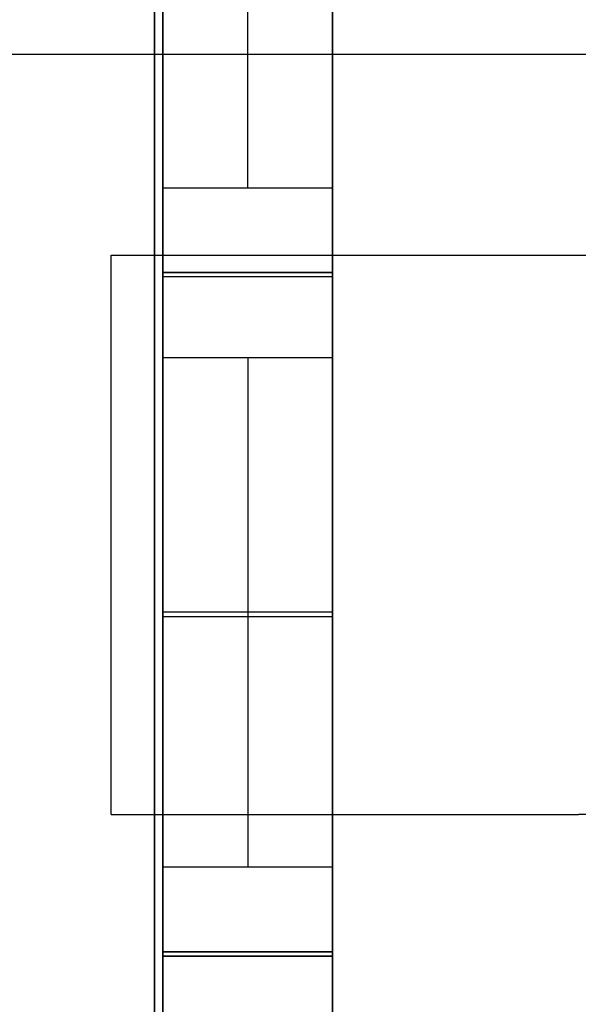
# Model space of a CAD drawing. Header units: millimetres. Extents: x -88 to 88, y -12 to 103.
# Tile 202 of 256: x -33.96 to -33.302, y 8.554 to 9.713. Entities that reach past the tile are written whole.
import ezdxf

# ---------------------------------------------------------------- set-up
doc = ezdxf.new("R2010")
doc.units = ezdxf.units.MM
doc.layers.add('Default', color=7, linetype='Continuous', true_color=0x000000)
doc.layers.add('TOP', color=7, linetype='Continuous', true_color=0xc80000)

msp = doc.modelspace()

# ---------------------------------------------------------------- linework, layer by layer
at = {"layer": 'Default', "color": 254, "true_color": 0xcad1ee}
for points in [[(-33.8012, 4.9852), (-33.8012, 18.7352)], [(-33.8012, 18.7352), (-33.8012, 4.9852)], [(-33.7912, 4.9852), (-33.7912, 18.7352)], [(-33.7912, 18.7352), (-33.7912, 4.9852)], [(-33.5912, 4.9852), (-33.5912, 18.7352)], [(-33.5912, 18.7352), (-33.5912, 4.9852)], [(-33.7912, 9.4102), (-33.7912, 14.2102)], [(-33.7912, 9.5152), (-33.7912, 14.1152)], [(-33.6912, 9.5152), (-33.6912, 14.1152)], [(-33.5912, 9.5152), (-33.5912, 14.1152)], [(-33.7912, 7.1852), (-33.7912, 11.0152)], [(-33.7912, 11.0102), (-33.7912, 7.1852)], [(-33.5912, 7.1852), (-33.5912, 11.0152)], [(-33.7912, 9.5152), (-33.5912, 9.5152)], [(-33.5912, 9.4152), (-33.7912, 9.4152)], [(-33.7912, 9.4152), (-33.5912, 9.4152)], [(-33.7912, 9.4152), (-33.5912, 9.4152)], [(-33.5912, 9.4102), (-33.7912, 9.4102)], [(-33.5912, 9.4102), (-33.7912, 9.4102)], [(-33.5912, 9.4102), (-33.7912, 9.4102)], [(-33.5912, 9.4102), (-33.5912, 8.6102)], [(-33.5912, 9.4102), (-33.5912, 8.6102)], [(-33.7912, 8.7152), (-33.7912, 9.3152)], [(-33.7912, 9.3152), (-33.5912, 9.3152)], [(-33.6912, 9.3152), (-33.6912, 8.7152)], [(-33.5912, 9.3152), (-33.5912, 8.7152)], [(-33.5912, 9.0152), (-33.7912, 9.0152)], [(-33.7912, 9.0102), (-33.5912, 9.0102)], [(-33.5912, 8.7152), (-33.7912, 8.7152)], [(-33.5912, 8.6152), (-33.7912, 8.6152)], [(-33.7912, 8.6152), (-33.5912, 8.6152)], [(-33.7912, 8.6152), (-33.5912, 8.6152)], [(-33.7912, 4.9852), (-33.7912, 8.6102)], [(-33.7912, 8.6102), (-33.5912, 8.6102)], [(-33.5912, 8.6102), (-33.7912, 8.6102)], [(-33.5912, 8.6102), (-33.7912, 8.6102)]]:
    msp.add_lwpolyline(points, dxfattribs=at)
at = {"layer": 'Default', "color": 254, "true_color": 0xcad1ee, "extrusion": (1, 1.64435e-12, 1.78646e-12)}
msp.add_lwpolyline([(9.4152, -4.8), (9.4152, -4.8034), (9.4154, -4.8068), (9.4157, -4.8102), (9.4161, -4.8136), (9.4166, -4.817), (9.4173, -4.8203), (9.418, -4.8237), (9.4189, -4.827), (9.4199, -4.8303), (9.421, -4.8335), (9.4222, -4.8367), (9.4235, -4.8398), (9.4249, -4.8429), (9.4264, -4.846), (9.428, -4.849), (9.4297, -4.852), (9.4316, -4.8548), (9.4335, -4.8577), (9.4355, -4.8604), (9.4376, -4.8631), (9.4398, -4.8657), (9.4421, -4.8683), (9.4445, -4.8707), (9.4469, -4.8731), (9.4495, -4.8754), (9.4521, -4.8776), (9.4548, -4.8797), (9.4575, -4.8817), (9.4603, -4.8836), (9.4632, -4.8854), (9.4662, -4.8872), (9.4692, -4.8888), (9.4722, -4.8903), (9.4753, -4.8917), (9.4785, -4.893), (9.4817, -4.8942), (9.4849, -4.8953), (9.4882, -4.8963), (9.4915, -4.8972), (9.4948, -4.8979), (9.4982, -4.8985), (9.5016, -4.8991), (9.505, -4.8995), (9.5084, -4.8998), (9.5118, -4.8999), (9.5152, -4.9)], dxfattribs=at)
at = {"layer": 'Default', "color": 254, "true_color": 0xcad1ee, "extrusion": (1, 0, 0)}
for points in [[(9.4152, -4.8), (9.4152, -4.8034), (9.4154, -4.8068), (9.4157, -4.8102), (9.4161, -4.8136), (9.4166, -4.817), (9.4173, -4.8203), (9.418, -4.8237), (9.4189, -4.827), (9.4199, -4.8303), (9.421, -4.8335), (9.4222, -4.8367), (9.4235, -4.8398), (9.4249, -4.8429), (9.4264, -4.846), (9.428, -4.849), (9.4297, -4.852), (9.4316, -4.8548), (9.4335, -4.8577), (9.4355, -4.8604), (9.4376, -4.8631), (9.4398, -4.8657), (9.4421, -4.8683), (9.4445, -4.8707), (9.4469, -4.8731), (9.4495, -4.8754), (9.4521, -4.8776), (9.4548, -4.8797), (9.4575, -4.8817), (9.4603, -4.8836), (9.4632, -4.8854), (9.4662, -4.8872), (9.4692, -4.8888), (9.4722, -4.8903), (9.4753, -4.8917), (9.4785, -4.893), (9.4817, -4.8942), (9.4849, -4.8953), (9.4882, -4.8963), (9.4915, -4.8972), (9.4948, -4.8979), (9.4982, -4.8985), (9.5016, -4.8991), (9.505, -4.8995), (9.5084, -4.8998), (9.5118, -4.8999), (9.5152, -4.9)], [(9.4152, -4.2), (9.4152, -4.8)], [(9.4102, -4.5), (9.4102, -4.9)], [(9.4152, -4.2), (9.4152, -4.8)], [(9.4152, -4.2), (9.4151, -4.1966), (9.415, -4.1932), (9.4147, -4.1898), (9.4143, -4.1864), (9.4137, -4.183), (9.4131, -4.1797), (9.4123, -4.1763), (9.4115, -4.173), (9.4105, -4.1697), (9.4094, -4.1665), (9.4082, -4.1633), (9.4069, -4.1602), (9.4055, -4.1571), (9.404, -4.154), (9.4024, -4.151), (9.4006, -4.148), (9.3988, -4.1452), (9.3969, -4.1423), (9.3949, -4.1396), (9.3928, -4.1369), (9.3906, -4.1343), (9.3883, -4.1317), (9.3859, -4.1293), (9.3834, -4.1269), (9.3809, -4.1246), (9.3783, -4.1224), (9.3756, -4.1203), (9.3729, -4.1183), (9.37, -4.1164), (9.3671, -4.1146), (9.3642, -4.1128), (9.3612, -4.1112), (9.3581, -4.1097), (9.355, -4.1083), (9.3519, -4.107), (9.3487, -4.1058), (9.3454, -4.1047), (9.3422, -4.1037), (9.3389, -4.1028), (9.3355, -4.1021), (9.3322, -4.1015), (9.3288, -4.1009), (9.3254, -4.1005), (9.322, -4.1002), (9.3186, -4.1001), (9.3152, -4.1)], [(9.4102, -4.5), (9.4099, -4.4862), (9.4092, -4.4724), (9.408, -4.4586), (9.4064, -4.4449), (9.4042, -4.4313), (9.4016, -4.4177), (9.3986, -4.4043), (9.395, -4.3909), (9.391, -4.3777), (9.3866, -4.3646), (9.3817, -4.3517), (9.3764, -4.339), (9.3706, -4.3264), (9.3644, -4.3141), (9.3577, -4.302), (9.3507, -4.2901), (9.3433, -4.2785), (9.3354, -4.2671), (9.3272, -4.256), (9.3186, -4.2452), (9.3096, -4.2348), (9.3003, -4.2246), (9.2906, -4.2147), (9.2806, -4.2052), (9.2702, -4.1961), (9.2596, -4.1873), (9.2486, -4.1788), (9.2374, -4.1708), (9.2259, -4.1632), (9.2142, -4.1559), (9.2022, -4.1491), (9.1899, -4.1427), (9.1775, -4.1367), (9.1649, -4.1311), (9.152, -4.126), (9.139, -4.1213), (9.1259, -4.1171), (9.1126, -4.1133), (9.0992, -4.11), (9.0857, -4.1072), (9.0721, -4.1048), (9.0584, -4.1029), (9.0447, -4.1015), (9.0309, -4.1005), (9.0171, -4.1001), (9.0033, -4.1001), (8.9895, -4.1005), (8.9757, -4.1015), (8.962, -4.1029), (8.9483, -4.1048), (8.9347, -4.1072), (8.9212, -4.11), (8.9078, -4.1133), (8.8945, -4.1171), (8.8813, -4.1213), (8.8683, -4.126), (8.8555, -4.1311), (8.8429, -4.1367), (8.8304, -4.1427), (8.8182, -4.1491), (8.8062, -4.1559), (8.7945, -4.1632), (8.783, -4.1708), (8.7717, -4.1788), (8.7608, -4.1873), (8.7501, -4.1961), (8.7398, -4.2052), (8.7298, -4.2147), (8.7201, -4.2246), (8.7108, -4.2348), (8.7018, -4.2452), (8.6932, -4.256), (8.685, -4.2671), (8.6771, -4.2785), (8.6697, -4.2901), (8.6626, -4.302), (8.656, -4.3141), (8.6498, -4.3264), (8.644, -4.339), (8.6387, -4.3517), (8.6338, -4.3646), (8.6293, -4.3777), (8.6253, -4.3909), (8.6218, -4.4043), (8.6187, -4.4177), (8.6161, -4.4313), (8.614, -4.4449), (8.6123, -4.4586), (8.6111, -4.4724), (8.6104, -4.4862), (8.6102, -4.5)], [(9.4102, -4.5), (9.4102, -4.9)], [(9.4152, -4.8), (9.4152, -4.2)], [(9.4102, -4.5), (9.4102, -4.9)], [(9.0102, -4.9), (9.0102, -4.1)], [(8.7152, -4.1), (8.7118, -4.1001), (8.7084, -4.1002), (8.705, -4.1005), (8.7016, -4.1009), (8.6982, -4.1015), (8.6948, -4.1021), (8.6915, -4.1028), (8.6882, -4.1037), (8.6849, -4.1047), (8.6817, -4.1058), (8.6785, -4.107), (8.6753, -4.1083), (8.6722, -4.1097), (8.6692, -4.1112), (8.6662, -4.1128), (8.6632, -4.1146), (8.6603, -4.1164), (8.6575, -4.1183), (8.6548, -4.1203), (8.6521, -4.1224), (8.6495, -4.1246), (8.6469, -4.1269), (8.6445, -4.1293), (8.6421, -4.1317), (8.6398, -4.1343), (8.6376, -4.1369), (8.6355, -4.1396), (8.6335, -4.1423), (8.6316, -4.1452), (8.6297, -4.148), (8.628, -4.151), (8.6264, -4.154), (8.6249, -4.1571), (8.6235, -4.1602), (8.6222, -4.1633), (8.621, -4.1665), (8.6199, -4.1697), (8.6189, -4.173), (8.618, -4.1763), (8.6173, -4.1797), (8.6166, -4.183), (8.6161, -4.1864), (8.6157, -4.1898), (8.6154, -4.1932), (8.6152, -4.1966), (8.6152, -4.2)], [(8.6152, -4.8), (8.6152, -4.2)], [(8.6102, -4.9), (8.6102, -4.5)], [(8.6152, -4.2), (8.6152, -4.8)], [(8.6152, -4.8), (8.6151, -4.8034), (8.615, -4.8068), (8.6147, -4.8102), (8.6143, -4.8136), (8.6137, -4.817), (8.6131, -4.8203), (8.6123, -4.8237), (8.6115, -4.827), (8.6105, -4.8303), (8.6094, -4.8335), (8.6082, -4.8367), (8.6069, -4.8398), (8.6055, -4.8429), (8.604, -4.846), (8.6024, -4.849), (8.6006, -4.852), (8.5988, -4.8548), (8.5969, -4.8577), (8.5949, -4.8604), (8.5928, -4.8631), (8.5906, -4.8657), (8.5883, -4.8683), (8.5859, -4.8707), (8.5834, -4.8731), (8.5809, -4.8754), (8.5783, -4.8776), (8.5756, -4.8797), (8.5729, -4.8817), (8.57, -4.8836), (8.5671, -4.8854), (8.5642, -4.8872), (8.5612, -4.8888), (8.5581, -4.8903), (8.555, -4.8917), (8.5519, -4.893), (8.5487, -4.8942), (8.5454, -4.8953), (8.5422, -4.8963), (8.5389, -4.8972), (8.5355, -4.8979), (8.5322, -4.8985), (8.5288, -4.8991), (8.5254, -4.8995), (8.522, -4.8998), (8.5186, -4.8999), (8.5152, -4.9)], [(8.6102, -4.5), (8.6102, -4.9)], [(8.6152, -4.2), (8.6152, -4.8)], [(8.6102, -4.9), (8.6102, -4.5)]]:
    msp.add_lwpolyline(points, dxfattribs=at)
at = {"layer": 'Default', "color": 254, "true_color": 0xcad1ee, "extrusion": (1, -1.74483e-12, -2.02905e-12)}
msp.add_lwpolyline([(9.4152, -4.8), (9.4152, -4.8034), (9.4154, -4.8068), (9.4157, -4.8102), (9.4161, -4.8136), (9.4166, -4.817), (9.4173, -4.8203), (9.418, -4.8237), (9.4189, -4.827), (9.4199, -4.8303), (9.421, -4.8335), (9.4222, -4.8367), (9.4235, -4.8398), (9.4249, -4.8429), (9.4264, -4.846), (9.428, -4.849), (9.4297, -4.852), (9.4316, -4.8548), (9.4335, -4.8577), (9.4355, -4.8604), (9.4376, -4.8631), (9.4398, -4.8657), (9.4421, -4.8683), (9.4445, -4.8707), (9.4469, -4.8731), (9.4495, -4.8754), (9.4521, -4.8776), (9.4548, -4.8797), (9.4575, -4.8817), (9.4603, -4.8836), (9.4632, -4.8854), (9.4662, -4.8872), (9.4692, -4.8888), (9.4722, -4.8903), (9.4753, -4.8917), (9.4785, -4.893), (9.4817, -4.8942), (9.4849, -4.8953), (9.4882, -4.8963), (9.4915, -4.8972), (9.4948, -4.8979), (9.4982, -4.8985), (9.5016, -4.8991), (9.505, -4.8995), (9.5084, -4.8998), (9.5118, -4.8999), (9.5152, -4.9)], dxfattribs=at)
at = {"layer": 'Default', "color": 254, "true_color": 0xcad1ee, "extrusion": (1, -1.64435e-12, -1.78646e-12)}
msp.add_lwpolyline([(9.4152, -4.2), (9.4151, -4.1966), (9.415, -4.1932), (9.4147, -4.1898), (9.4143, -4.1864), (9.4137, -4.183), (9.4131, -4.1797), (9.4123, -4.1763), (9.4115, -4.173), (9.4105, -4.1697), (9.4094, -4.1665), (9.4082, -4.1633), (9.4069, -4.1602), (9.4055, -4.1571), (9.404, -4.154), (9.4024, -4.151), (9.4006, -4.148), (9.3988, -4.1452), (9.3969, -4.1423), (9.3949, -4.1396), (9.3928, -4.1369), (9.3906, -4.1343), (9.3883, -4.1317), (9.3859, -4.1293), (9.3834, -4.1269), (9.3809, -4.1246), (9.3783, -4.1224), (9.3756, -4.1203), (9.3729, -4.1183), (9.37, -4.1164), (9.3671, -4.1146), (9.3642, -4.1128), (9.3612, -4.1112), (9.3581, -4.1097), (9.355, -4.1083), (9.3519, -4.107), (9.3487, -4.1058), (9.3454, -4.1047), (9.3422, -4.1037), (9.3389, -4.1028), (9.3355, -4.1021), (9.3322, -4.1015), (9.3288, -4.1009), (9.3254, -4.1005), (9.322, -4.1002), (9.3186, -4.1001), (9.3152, -4.1)], dxfattribs=at)
at = {"layer": 'Default', "color": 254, "true_color": 0xcad1ee, "extrusion": (1, -1.03029e-12, 1.98479e-17)}
msp.add_lwpolyline([(8.6102, -4.5), (8.6104, -4.4862), (8.6111, -4.4724), (8.6123, -4.4586), (8.614, -4.4449), (8.6161, -4.4313), (8.6187, -4.4177), (8.6218, -4.4043), (8.6253, -4.3909), (8.6293, -4.3777), (8.6338, -4.3646), (8.6387, -4.3517), (8.644, -4.339), (8.6498, -4.3264), (8.656, -4.3141), (8.6626, -4.302), (8.6697, -4.2901), (8.6771, -4.2785), (8.685, -4.2671), (8.6932, -4.256), (8.7018, -4.2452), (8.7108, -4.2348), (8.7201, -4.2246), (8.7298, -4.2147), (8.7398, -4.2052), (8.7501, -4.1961), (8.7608, -4.1873), (8.7717, -4.1788), (8.783, -4.1708), (8.7945, -4.1632), (8.8062, -4.1559), (8.8182, -4.1491), (8.8304, -4.1427), (8.8429, -4.1367), (8.8555, -4.1311), (8.8683, -4.126), (8.8813, -4.1213), (8.8945, -4.1171), (8.9078, -4.1133), (8.9212, -4.11), (8.9347, -4.1072), (8.9483, -4.1048), (8.962, -4.1029), (8.9757, -4.1015), (8.9895, -4.1005), (9.0033, -4.1001), (9.0171, -4.1001), (9.0309, -4.1005), (9.0447, -4.1015), (9.0584, -4.1029), (9.0721, -4.1048), (9.0857, -4.1072), (9.0992, -4.11), (9.1126, -4.1133), (9.1259, -4.1171), (9.139, -4.1213), (9.152, -4.126), (9.1649, -4.1311), (9.1775, -4.1367), (9.1899, -4.1427), (9.2022, -4.1491), (9.2142, -4.1559), (9.2259, -4.1632), (9.2374, -4.1708), (9.2486, -4.1788), (9.2596, -4.1873), (9.2702, -4.1961), (9.2806, -4.2052), (9.2906, -4.2147), (9.3003, -4.2246), (9.3096, -4.2348), (9.3186, -4.2452), (9.3272, -4.256), (9.3354, -4.2671), (9.3433, -4.2785), (9.3507, -4.2901), (9.3577, -4.302), (9.3644, -4.3141), (9.3706, -4.3264), (9.3764, -4.339), (9.3817, -4.3517), (9.3866, -4.3646), (9.391, -4.3777), (9.395, -4.3909), (9.3986, -4.4043), (9.4016, -4.4177), (9.4042, -4.4313), (9.4064, -4.4449), (9.408, -4.4586), (9.4092, -4.4724), (9.4099, -4.4862), (9.4102, -4.5)], dxfattribs=at)
at = {"layer": 'Default', "color": 254, "true_color": 0xcad1ee, "extrusion": (1, 1.7154e-12, 1.7154e-12)}
msp.add_lwpolyline([(9.3152, -4.1), (9.3186, -4.1001), (9.322, -4.1002), (9.3254, -4.1005), (9.3288, -4.1009), (9.3322, -4.1015), (9.3355, -4.1021), (9.3389, -4.1028), (9.3422, -4.1037), (9.3454, -4.1047), (9.3487, -4.1058), (9.3519, -4.107), (9.355, -4.1083), (9.3581, -4.1097), (9.3612, -4.1112), (9.3642, -4.1128), (9.3671, -4.1146), (9.37, -4.1164), (9.3729, -4.1183), (9.3756, -4.1203), (9.3783, -4.1224), (9.3809, -4.1246), (9.3834, -4.1269), (9.3859, -4.1293), (9.3883, -4.1317), (9.3906, -4.1343), (9.3928, -4.1369), (9.3949, -4.1396), (9.3969, -4.1423), (9.3988, -4.1452), (9.4006, -4.148), (9.4024, -4.151), (9.404, -4.154), (9.4055, -4.1571), (9.4069, -4.1602), (9.4082, -4.1633), (9.4094, -4.1665), (9.4105, -4.1697), (9.4115, -4.173), (9.4123, -4.1763), (9.4131, -4.1797), (9.4137, -4.183), (9.4143, -4.1864), (9.4147, -4.1898), (9.415, -4.1932), (9.4151, -4.1966), (9.4152, -4.2)], dxfattribs=at)
at = {"layer": 'Default', "color": 254, "true_color": 0xcad1ee, "extrusion": (1, -1.03029e-12, -1.98479e-17)}
msp.add_lwpolyline([(8.6102, -4.5), (8.6104, -4.4862), (8.6111, -4.4724), (8.6123, -4.4586), (8.614, -4.4449), (8.6161, -4.4313), (8.6187, -4.4177), (8.6218, -4.4043), (8.6253, -4.3909), (8.6293, -4.3777), (8.6338, -4.3646), (8.6387, -4.3517), (8.644, -4.339), (8.6498, -4.3264), (8.656, -4.3141), (8.6626, -4.302), (8.6697, -4.2901), (8.6771, -4.2785), (8.685, -4.2671), (8.6932, -4.256), (8.7018, -4.2452), (8.7108, -4.2348), (8.7201, -4.2246), (8.7298, -4.2147), (8.7398, -4.2052), (8.7501, -4.1961), (8.7608, -4.1873), (8.7717, -4.1788), (8.783, -4.1708), (8.7945, -4.1632), (8.8062, -4.1559), (8.8182, -4.1491), (8.8304, -4.1427), (8.8429, -4.1367), (8.8555, -4.1311), (8.8683, -4.126), (8.8813, -4.1213), (8.8945, -4.1171), (8.9078, -4.1133), (8.9212, -4.11), (8.9347, -4.1072), (8.9483, -4.1048), (8.962, -4.1029), (8.9757, -4.1015), (8.9895, -4.1005), (9.0033, -4.1001), (9.0171, -4.1001), (9.0309, -4.1005), (9.0447, -4.1015), (9.0584, -4.1029), (9.0721, -4.1048), (9.0857, -4.1072), (9.0992, -4.11), (9.1126, -4.1133), (9.1259, -4.1171), (9.139, -4.1213), (9.152, -4.126), (9.1649, -4.1311), (9.1775, -4.1367), (9.1899, -4.1427), (9.2022, -4.1491), (9.2142, -4.1559), (9.2259, -4.1632), (9.2374, -4.1708), (9.2486, -4.1788), (9.2596, -4.1873), (9.2702, -4.1961), (9.2806, -4.2052), (9.2906, -4.2147), (9.3003, -4.2246), (9.3096, -4.2348), (9.3186, -4.2452), (9.3272, -4.256), (9.3354, -4.2671), (9.3433, -4.2785), (9.3507, -4.2901), (9.3577, -4.302), (9.3644, -4.3141), (9.3706, -4.3264), (9.3764, -4.339), (9.3817, -4.3517), (9.3866, -4.3646), (9.391, -4.3777), (9.395, -4.3909), (9.3986, -4.4043), (9.4016, -4.4177), (9.4042, -4.4313), (9.4064, -4.4449), (9.408, -4.4586), (9.4092, -4.4724), (9.4099, -4.4862), (9.4102, -4.5)], dxfattribs=at)
at = {"layer": 'Default', "color": 254, "true_color": 0xcad1ee, "extrusion": (1, 1.44338e-12, -1.30127e-12)}
msp.add_lwpolyline([(8.7152, -4.1), (8.7118, -4.1001), (8.7084, -4.1002), (8.705, -4.1005), (8.7016, -4.1009), (8.6982, -4.1015), (8.6948, -4.1021), (8.6915, -4.1028), (8.6882, -4.1037), (8.6849, -4.1047), (8.6817, -4.1058), (8.6785, -4.107), (8.6753, -4.1083), (8.6722, -4.1097), (8.6692, -4.1112), (8.6662, -4.1128), (8.6632, -4.1146), (8.6603, -4.1164), (8.6575, -4.1183), (8.6548, -4.1203), (8.6521, -4.1224), (8.6495, -4.1246), (8.6469, -4.1269), (8.6445, -4.1293), (8.6421, -4.1317), (8.6398, -4.1343), (8.6376, -4.1369), (8.6355, -4.1396), (8.6335, -4.1423), (8.6316, -4.1452), (8.6297, -4.148), (8.628, -4.151), (8.6264, -4.154), (8.6249, -4.1571), (8.6235, -4.1602), (8.6222, -4.1633), (8.621, -4.1665), (8.6199, -4.1697), (8.6189, -4.173), (8.618, -4.1763), (8.6173, -4.1797), (8.6166, -4.183), (8.6161, -4.1864), (8.6157, -4.1898), (8.6154, -4.1932), (8.6152, -4.1966), (8.6152, -4.2)], dxfattribs=at)
at = {"layer": 'Default', "color": 254, "true_color": 0xcad1ee, "extrusion": (1, -1.74483e-12, 2.02905e-12)}
msp.add_lwpolyline([(8.6152, -4.2), (8.6152, -4.1966), (8.6154, -4.1932), (8.6157, -4.1898), (8.6161, -4.1864), (8.6166, -4.183), (8.6173, -4.1797), (8.618, -4.1763), (8.6189, -4.173), (8.6199, -4.1697), (8.621, -4.1665), (8.6222, -4.1633), (8.6235, -4.1602), (8.6249, -4.1571), (8.6264, -4.154), (8.628, -4.151), (8.6297, -4.148), (8.6316, -4.1452), (8.6335, -4.1423), (8.6355, -4.1396), (8.6376, -4.1369), (8.6398, -4.1343), (8.6421, -4.1317), (8.6445, -4.1293), (8.6469, -4.1269), (8.6495, -4.1246), (8.6521, -4.1224), (8.6548, -4.1203), (8.6575, -4.1183), (8.6603, -4.1164), (8.6632, -4.1146), (8.6662, -4.1128), (8.6692, -4.1112), (8.6722, -4.1097), (8.6753, -4.1083), (8.6785, -4.107), (8.6817, -4.1058), (8.6849, -4.1047), (8.6882, -4.1037), (8.6915, -4.1028), (8.6948, -4.1021), (8.6982, -4.1015), (8.7016, -4.1009), (8.705, -4.1005), (8.7084, -4.1002), (8.7118, -4.1001), (8.7152, -4.1)], dxfattribs=at)
at = {"layer": 'Default', "color": 254, "true_color": 0xcad1ee, "extrusion": (1, -1.68597e-12, 1.40175e-12)}
msp.add_lwpolyline([(8.5152, -4.9), (8.5186, -4.8999), (8.522, -4.8998), (8.5254, -4.8995), (8.5288, -4.8991), (8.5322, -4.8985), (8.5355, -4.8979), (8.5389, -4.8972), (8.5422, -4.8963), (8.5454, -4.8953), (8.5487, -4.8942), (8.5519, -4.893), (8.555, -4.8917), (8.5581, -4.8903), (8.5612, -4.8888), (8.5642, -4.8872), (8.5671, -4.8854), (8.57, -4.8836), (8.5729, -4.8817), (8.5756, -4.8797), (8.5783, -4.8776), (8.5809, -4.8754), (8.5834, -4.8731), (8.5859, -4.8707), (8.5883, -4.8683), (8.5906, -4.8657), (8.5928, -4.8631), (8.5949, -4.8604), (8.5969, -4.8577), (8.5988, -4.8548), (8.6006, -4.852), (8.6024, -4.849), (8.604, -4.846), (8.6055, -4.8429), (8.6069, -4.8398), (8.6082, -4.8367), (8.6094, -4.8335), (8.6105, -4.8303), (8.6115, -4.827), (8.6123, -4.8237), (8.6131, -4.8203), (8.6137, -4.817), (8.6143, -4.8136), (8.6147, -4.8102), (8.615, -4.8068), (8.6151, -4.8034), (8.6152, -4.8)], dxfattribs=at)
at = {"layer": 'Default', "color": 254, "true_color": 0xcad1ee, "extrusion": (1, 1.40175e-12, -1.68597e-12)}
msp.add_lwpolyline([(8.5152, -4.9), (8.5186, -4.8999), (8.522, -4.8998), (8.5254, -4.8995), (8.5288, -4.8991), (8.5322, -4.8985), (8.5355, -4.8979), (8.5389, -4.8972), (8.5422, -4.8963), (8.5454, -4.8953), (8.5487, -4.8942), (8.5519, -4.893), (8.555, -4.8917), (8.5581, -4.8903), (8.5612, -4.8888), (8.5642, -4.8872), (8.5671, -4.8854), (8.57, -4.8836), (8.5729, -4.8817), (8.5756, -4.8797), (8.5783, -4.8776), (8.5809, -4.8754), (8.5834, -4.8731), (8.5859, -4.8707), (8.5883, -4.8683), (8.5906, -4.8657), (8.5928, -4.8631), (8.5949, -4.8604), (8.5969, -4.8577), (8.5988, -4.8548), (8.6006, -4.852), (8.6024, -4.849), (8.604, -4.846), (8.6055, -4.8429), (8.6069, -4.8398), (8.6082, -4.8367), (8.6094, -4.8335), (8.6105, -4.8303), (8.6115, -4.827), (8.6123, -4.8237), (8.6131, -4.8203), (8.6137, -4.817), (8.6143, -4.8136), (8.6147, -4.8102), (8.615, -4.8068), (8.6151, -4.8034), (8.6152, -4.8)], dxfattribs=at)
at = {"layer": 'TOP', "color": 254, "true_color": 0xcad1ee, "extrusion": (-6.85187e-08, 1, -1.18842e-09)}
msp.add_lwpolyline([(34.1418, 13.2664), (33.2503, 13.2818)], dxfattribs=at)
at = {"layer": 'TOP', "color": 254, "true_color": 0xcad1ee, "extrusion": (-5.23062e-08, 1, -9.07084e-10)}
msp.add_lwpolyline([(34.1418, 13.5666), (33.2503, 13.582)], dxfattribs=at)
at = {"layer": 'TOP', "color": 254, "true_color": 0xcad1ee}
for points in [[(-34.1418, 9.6726), (-33.2503, 9.6726)], [(-33.852, 9.4356), (-33.2396, 9.4356)], [(-33.852, 8.777), (-33.852, 9.4356)], [(-33.852, 8.777), (-33.3017, 8.777)], [(-33.3017, 8.777), (-33.2604, 8.7778)]]:
    msp.add_lwpolyline(points, dxfattribs=at)
at = {"layer": 'TOP', "color": 254, "true_color": 0xcad1ee, "extrusion": (1, 0, 0)}
for points in [[(9.6726, 13.5744), (9.6726, 13.2741)], [(9.4356, 13.263), (9.4356, 13.5632)], [(9.4356, 13.263), (8.777, 13.2396)], [(8.777, 13.5398), (9.4356, 13.5632)], [(9.4356, 13.2683), (9.4356, 13.5685)], [(9.4356, 13.5719), (8.777, 13.5485)], [(9.1063, 13.2513), (9.1063, 13.5515)], [(8.777, 13.5398), (8.777, 13.2396)], [(8.777, 13.5446), (8.777, 13.2444)], [(8.777, 13.2491), (8.777, 13.5493)]]:
    msp.add_lwpolyline(points, dxfattribs=at)
at = {"layer": 'TOP', "color": 254, "true_color": 0xcad1ee, "extrusion": (-6.82141e-08, 1, -1.17786e-09)}
msp.add_lwpolyline([(33.2396, 13.2736), (33.852, 13.263)], dxfattribs=at)
at = {"layer": 'TOP', "color": 254, "true_color": 0xcad1ee, "extrusion": (0, 1, 0)}
msp.add_lwpolyline([(33.852, 13.5632), (33.2396, 13.5738)], dxfattribs=at)
at = {"layer": 'TOP', "color": 254, "true_color": 0xcad1ee, "extrusion": (-3.12921e-07, 1, -5.37117e-09)}
msp.add_lwpolyline([(33.852, 13.5515), (32.8513, 13.5687)], dxfattribs=at)
at = {"layer": 'TOP', "color": 254, "true_color": 0xcad1ee, "extrusion": (-6.82771e-08, 1, -1.18004e-09)}
msp.add_lwpolyline([(33.852, 13.2396), (33.3017, 13.2491)], dxfattribs=at)
at = {"layer": 'TOP', "color": 254, "true_color": 0xcad1ee, "extrusion": (-5.25047e-08, 1, -9.07307e-10)}
msp.add_lwpolyline([(33.3017, 13.5493), (33.852, 13.5398)], dxfattribs=at)
at = {"layer": 'TOP', "color": 254, "true_color": 0xcad1ee, "extrusion": (-4.08619e-07, 1, -7.0442e-09)}
msp.add_lwpolyline([(34.1418, 13.2299), (32.8404, 13.2523)], dxfattribs=at)
at = {"layer": 'TOP', "color": 254, "true_color": 0xcad1ee}
for points in [[(-33.3017, 8.777, 13.5493), (-33.2616, 8.7779, 13.5501)], [(-33.3017, 8.777, 13.2491), (-33.2615, 8.7778, 13.2498)], [(-33.2615, 8.7778, 13.5501), (-33.3017, 8.777, 13.5493)]]:
    msp.add_polyline3d(points, dxfattribs=at)

doc.saveas('drawing.dxf')
